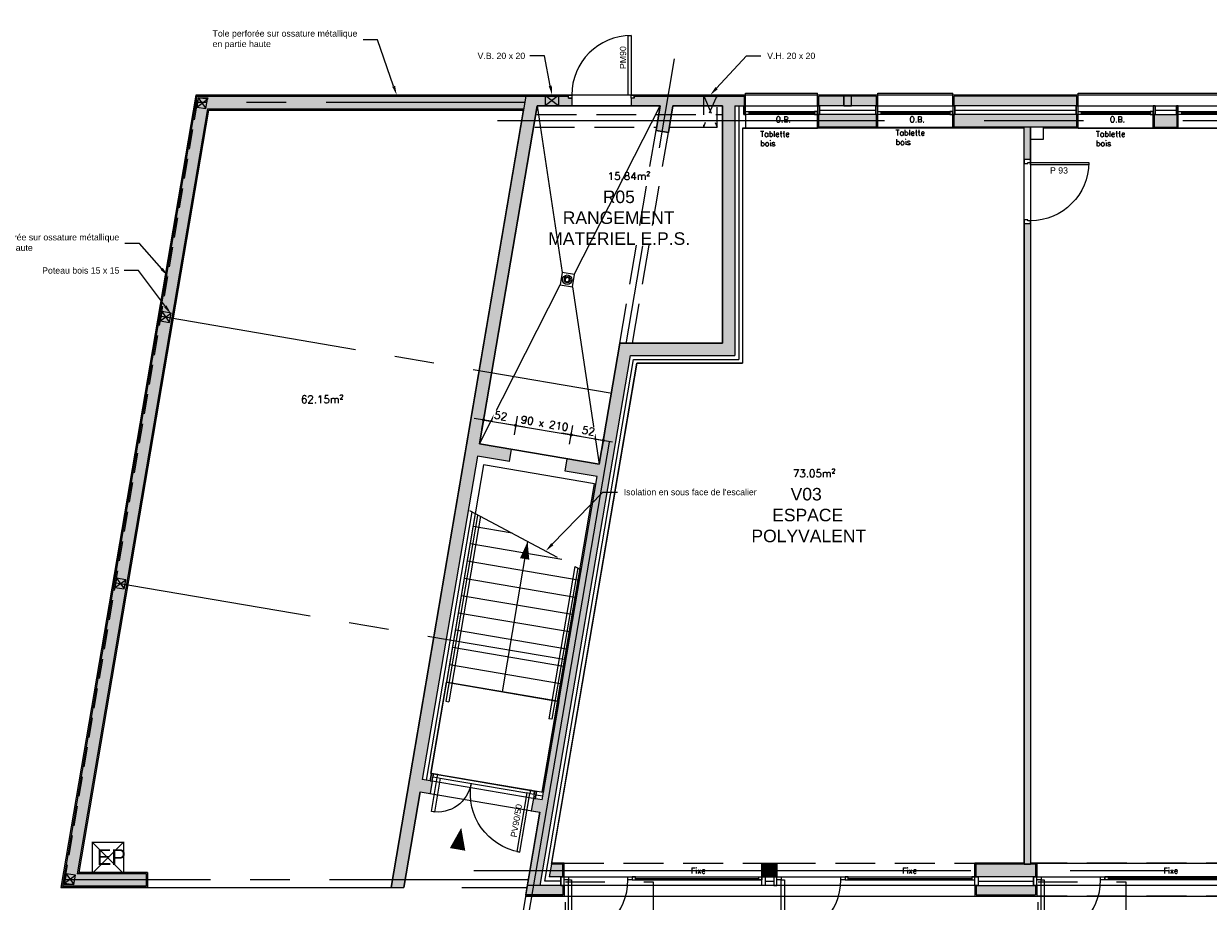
# Model space of a CAD drawing. Header units: metres. Extents: x -27451 to 793200, y -12566 to 75286.
# Tile 4 of 27: x 12569 to 31488, y 18137 to 32142. Entities that reach past the tile are written whole.
import ezdxf
from ezdxf import colors
from ezdxf.entities.mleader import LeaderData, LeaderLine
from ezdxf.math import Vec2, Vec3

# ---------------------------------------------------------------- set-up
doc = ezdxf.new("R2010")
doc.units = ezdxf.units.M
doc.header["$LTSCALE"] = 50
for name, pattern in [('AXES', [50.8, 31.75, -6.35, 6.35, -6.35]), ('CACHE', [9.525, 6.35, -3.175]), ('CONTINU', [0]), ('INTERROMPU', [19.05, 12.7, -6.35]), ('PLURIELLE', [0.5, 0.25, -0.25])]:
    doc.linetypes.add(name, pattern=pattern)
doc.layers.get('0').update_dxf_attribs({"lineweight": 0})
doc.layers.get('DefPoints').update_dxf_attribs({"lineweight": 0})
for name, color, linetype, lineweight in [('D-CLDIST', 3, 'Continuous', 0), ('D-CLDOUB', 2, 'Continuous', 0), ('D-ISOLAT', 104, 'Continuous', 0), ('E-SERRUR', 9, 'Continuous', 0), ('H-CLOISON', 20, 'Continuous', 0), ('H-PAROIS', 9, 'Continuous', 0), ('O-MENUISEXT', 1, 'Continuous', 0), ('O-MENUISINT', 6, 'Continuous', 0), ('P-PLAF. PLACO', 60, 'Continuous', 0), ('R-COT50', 7, 'Continuous', 0), ('R-TEXTE1', 7, 'Continuous', 0), ('R-TEXTE2', 1, 'Continuous', 0), ('S-AXESTR', 1, 'AXES', 0), ('S-CHARPENTE', 8, 'Continuous', 0), ('S-ELTVUS', 195, 'Continuous', 0), ('S-ESCBETON', 1, 'Continuous', 0), ('S-MACON', 4, 'Continuous', 0), ('S-POUTRE', 8, 'INTERROMPU', 0), ('S-SANIT.', 143, 'Continuous', 0), ('T-DIVERS', 52, 'Continuous', 0), ('T-TEXTE SURFACE', 31, 'Continuous', 0), ('V-ENDUIT', 3, 'Continuous', 0), ('V-ZINGUE', 15, 'Continuous', 0)]:
    doc.layers.add(name, color=color, linetype=linetype, lineweight=lineweight)
doc.layers.add('R-ACCESSIBILITE PMR', color=7, linetype='Continuous', lineweight=0, true_color=0x8f23b3)
doc.layers.add('R-RESEAU E.P', color=7, linetype='AXES', lineweight=0, true_color=0x007ac9)
doc.layers.add('SU-SURHAB', color=21, linetype='Continuous', lineweight=0, plot=False)
doc.layers.add('SU-SURHOB', color=225, linetype='Continuous', lineweight=0, plot=False)
doc.styles.add('AAP Fort', font='swiss.ttf')
doc.styles.add('Cotation', font='Romans.shx')
doc.linetypes.add('ISOLATION', pattern='A,0.00254,-2.54,[134,ltypeshp.shx,S=2.54,R=0,X=-2.54,Y=0],-5.08,[134,ltypeshp.shx,S=2.54,R=180,X=2.54,Y=0],-2.54', length=10.16254)
doc.dimstyles.new('COT50', dxfattribs={"dimscale": 0, "dimtxt": 120, "dimasz": 10, "dimexe": 1.25, "dimexo": 0.625, "dimgap": 50, "dimtad": 1, "dimdec": 1, "dimlfac": 0.1, "dimrnd": 0.5, "dimdsep": 46, "dimtxsty": 'Cotation', "dimblk1": 'POINTCOT', "dimblk2": 'POINTCOT', "dimsah": 1, "dimcen": 150, "dimse1": 1, "dimse2": 1, "dimadec": 0, "dimazin": 0, "dimtfac": 1, "dimtdec": 1, "dimtix": 1, "dimtmove": 2, "dimatfit": 3, "dimldrblk": 'POINTCOT', "dimfxl": 1, "dimtfill": 1, "dimtolj": 1, "dimarcsym": 0})

# ---------------------------------------------------------------- blocks, each defined once
blk = doc.blocks.new('Pext_90')
for points in [[(-7, 0), (-12, 0), (-12, 95), (-7, 95)], [(-102, -5), (-109, -5), (-109, 0), (-102, 0)], [(0, -5), (-7, -5), (-7, 0), (0, 0)]]:
    blk.add_lwpolyline(points, close=True)
blk.add_arc((-7, 0), 95, 90, 180)
blk = doc.blocks.new('Pext_90+50')
for points in [[(-7, 0), (-12, 0), (-12, 95), (-7, 95)], [(-157, 0), (-152, 0), (-152, 55), (-157, 55)], [(-157, -5), (-164, -5), (-164, 0), (-157, 0)], [(0, -5), (-7, -5), (-7, 0), (0, 0)]]:
    blk.add_lwpolyline(points, close=True)
for centre, radius, start, end in [((-7, 0), 95, 90, 180), ((-157, 0), 55, 0, 90)]:
    blk.add_arc(centre, radius, start, end)
blk = doc.blocks.new('REGARD EP')
at = {"linetype": 'CONTINU', "const_width": 2}
blk.add_lwpolyline([(0, 50), (50, 50), (50, 0), (0, 0), (0, 50)], dxfattribs=at)
at = {"layer": 'DefPoints'}
for p, q in [((0, 50), (50, 0)), ((0, 0), (50, 50))]:
    blk.add_line(p, q, dxfattribs=at)
at = {"insert": (-1.4, 26.5), "char_height": 25, "width": 57.03, "attachment_point": 4, "style": 'AAP Fort'}
blk.add_mtext('\\pi8.4791;EP', dxfattribs=at)
blk = doc.blocks.new('S_SIPH20')
for p, q in [((0, 20), (0, 0)), ((20, 20), (0, 20)), ((20, 0), (20, 20)), ((0, 0), (20, 0))]:
    blk.add_line(p, q)
for centre, radius in [((10, 10), 7.5), ((5.3, 10), 0.5), ((5.9, 12.4), 0.5), ((5.9, 7.6), 0.5), ((6.6, 10.9), 0.414), ((6.6, 9.1), 0.414), ((7.6, 14.1), 0.5), ((7.5, 12.5), 0.414), ((7.5, 7.5), 0.414), ((7.6, 5.9), 0.5), ((9.1, 13.4), 0.414), ((9.1, 6.6), 0.414), ((10, 14.7), 0.5), ((10, 5.3), 0.5), ((10.9, 13.4), 0.414), ((10.9, 6.6), 0.414), ((12.4, 14.1), 0.5), ((12.4, 5.9), 0.5), ((12.5, 12.5), 0.414), ((12.5, 7.5), 0.414), ((13.4, 10.9), 0.414), ((13.4, 9.1), 0.414), ((14.1, 12.4), 0.5), ((14.1, 7.6), 0.5), ((14.7, 10), 0.5)]:
    blk.add_circle(centre, radius)
blk = doc.blocks.new('POINTCOT')
for p, q in [((0, 15), (0, -15)), ((-15, 0), (15, 0))]:
    blk.add_line(p, q)
at = {"const_width": 2.5}
blk.add_lwpolyline([(-1.3, 0, 1), (1.3, 0, 1)], format="xyb", close=True, dxfattribs=at)
blk = doc.blocks.new('*D528')
at = {"layer": 'DefPoints', "color": 0, "transparency": 16777216}
for p in [(20426, 25731), (19848, 25439), (20361, 25351)]:
    blk.add_point(p, dxfattribs=at)
at = {"layer": 'R-COT50', "color": 0, "lineweight": -2, "transparency": 16777216}
blk.add_line((19923, 25817), (20416, 25733), dxfattribs=at)
at = {"layer": 'R-COT50', "color": 0, "lineweight": -2, "transparency": 16777216, "xscale": 10, "yscale": 10, "zscale": 10}
for p, rotation in [((19913, 25818), 170.3266445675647), ((20426, 25731), 350.3266445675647)]:
    blk.add_blockref('POINTCOT', p, dxfattribs=dict(at, rotation=rotation))
at = {"layer": 'R-COT50', "color": 0, "transparency": 16777216, "insert": (20188, 25883), "char_height": 120, "attachment_point": 5, "rotation": 350.3266, "style": 'Cotation', "bg_fill": 3, "box_fill_scale": 1.1, "bg_fill_color": 256, "bg_fill_true_color": 13158600, "bg_fill_transparency": 0}
blk.add_mtext('\\A1;52', dxfattribs=at)
blk = doc.blocks.new('*D529')
at = {"layer": 'DefPoints', "color": 0, "transparency": 16777216}
for p in [(21313, 25580), (20361, 25351), (21248, 25200)]:
    blk.add_point(p, dxfattribs=at)
at = {"layer": 'R-COT50', "color": 0, "lineweight": -2, "transparency": 16777216}
for p, q in [((20416, 25733), (20406, 25734)), ((20426, 25731), (21313, 25580)), ((21323, 25578), (21333, 25576))]:
    blk.add_line(p, q, dxfattribs=at)
at = {"layer": 'R-COT50', "color": 0, "lineweight": -2, "transparency": 16777216, "xscale": 10, "yscale": 10, "zscale": 10}
for p, rotation in [((20426, 25731), 350.3266445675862), ((21313, 25580), 170.3266445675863)]:
    blk.add_blockref('POINTCOT', p, dxfattribs=dict(at, rotation=rotation))
at = {"layer": 'R-COT50', "color": 0, "transparency": 16777216, "insert": (20888, 25764), "char_height": 120, "attachment_point": 5, "rotation": 350.3266, "style": 'Cotation', "bg_fill": 3, "box_fill_scale": 1.1, "bg_fill_color": 256, "bg_fill_true_color": 13158600, "bg_fill_transparency": 0}
blk.add_mtext('\\A1;90 x 210', dxfattribs=at)
blk = doc.blocks.new('*D530')
at = {"layer": 'DefPoints', "color": 0, "transparency": 16777216}
for p in [(21826, 25492), (21248, 25200), (21761, 25113)]:
    blk.add_point(p, dxfattribs=at)
at = {"layer": 'R-COT50', "color": 0, "lineweight": -2, "transparency": 16777216}
blk.add_line((21323, 25578), (21816, 25494), dxfattribs=at)
at = {"layer": 'R-COT50', "color": 0, "lineweight": -2, "transparency": 16777216, "xscale": 10, "yscale": 10, "zscale": 10}
for p, rotation in [((21313, 25580), 170.3266445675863), ((21826, 25492), 350.3266445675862)]:
    blk.add_blockref('POINTCOT', p, dxfattribs=dict(at, rotation=rotation))
at = {"layer": 'R-COT50', "color": 0, "transparency": 16777216, "insert": (21588, 25644), "char_height": 120, "attachment_point": 5, "rotation": 350.3266, "style": 'Cotation', "bg_fill": 3, "box_fill_scale": 1.1, "bg_fill_color": 256, "bg_fill_true_color": 13158600, "bg_fill_transparency": 0}
blk.add_mtext('\\A1;52', dxfattribs=at)
blk = doc.blocks.new('Pint_Cloison10_93')
for points in [[(-8.5, 0), (-4.5, 0), (-4.5, 93), (-8.5, 93)], [(-96, -10), (-102, -10), (-102, 0), (-97.5, 0), (-97.5, -4), (-96, -4)]]:
    blk.add_lwpolyline(points, close=True)
blk.add_lwpolyline([(0, -10), (-6, -10), (-6, -4), (-4.5, -4), (-4.5, 0), (0, 0), (0, -10)])
at = {"ltscale": 25}
blk.add_arc((-4.5, 0), 93, 90, 180, dxfattribs=at)

msp = doc.modelspace()

# ---------------------------------------------------------------- hatches: boundary and pattern name
at = {"layer": 'H-CLOISON'}
h = msp.add_hatch(color=256, dxfattribs=at)
h.dxf.hatch_style = 1
h.paths.add_polyline_path([(28648.21, 30492.84), (28548.21, 30492.84), (28548.21, 29972.84), (28648.21, 29972.84)])
h = msp.add_hatch(color=256, dxfattribs=at)
h.dxf.hatch_style = 1
h.paths.add_polyline_path([(28648.21, 28952.84), (28548.21, 28952.84), (28548.21, 18727.1), (28648.21, 18727.1)])
at = {"layer": 'H-PAROIS', "true_color": 0x002f5f}
h = msp.add_hatch(color=158, dxfattribs=at)
h.dxf.hatch_style = 1
h.paths.add_polyline_path([(20556.46, 30782.84), (20590.55, 30982.84), (15335.84, 30982.84), (13187.13, 18377.1), (14524.69, 18377.1), (14524.69, 18577.1), (13424.11, 18577.1), (15504.63, 30782.84)])
h = msp.add_hatch(color=158, dxfattribs=at)
h.dxf.hatch_style = 1
h.paths.add_polyline_path([(20996.99, 18727.1), (20962.9, 18527.1), (21168.21, 18527.1), (21168.21, 18727.1)], flags=17)
h.paths.add_polyline_path([(21248.22, 25200.08), (21214.61, 25002.92), (21727.22, 24915.55), (20847.43, 19754.09), (20709.42, 19777.61), (20675.81, 19580.46), (20813.82, 19556.93), (20614.42, 18387.1), (20817.3, 18387.1), (22258.95, 26844.75), (23928.21, 26844.75), (23928.21, 30832.84), (23728.21, 30832.84), (23728.21, 27044.75), (22090.15, 27044.75), (21760.83, 25112.7)])
h.paths.add_polyline_path([(20327.41, 25154.15), (20361.02, 25351.31), (19848.41, 25438.68), (20767.87, 30832.84), (21321.3, 30832.84), (21321.3, 30952.84), (21271.3, 30952.84), (21271.3, 30982.84), (20590.55, 30982.84), (18438.53, 18357.67), (18641.32, 18357.1), (18901.4, 19882.91), (19059.13, 19856.03), (19092.73, 20053.18), (18935.01, 20080.07), (19814.8, 25241.53)])
h = msp.add_hatch(color=158, dxfattribs=at)
h.dxf.hatch_style = 1
h.paths.add_polyline_path([(24078.21, 30982.84), (23758.21, 30982.84), (22321.3, 30982.84), (22321.3, 30952.84), (22271.3, 30952.84), (22271.3, 30832.84), (22735.85, 30832.84), (22668.64, 30438.52), (22865.79, 30404.92), (22938.73, 30832.84), (23728.21, 30832.84), (23928.21, 30832.84), (24078.21, 30832.84)])
h = msp.add_hatch(color=158, dxfattribs=at)
h.dxf.hatch_style = 1
h.paths.add_polyline_path([(26189.13, 30832.84), (26189.13, 30982.84), (25268.21, 30982.84), (25268.21, 30832.84)])
h = msp.add_hatch(color=158, dxfattribs=at)
h.dxf.hatch_style = 1
h.paths.add_polyline_path([(29389.13, 30832.84), (29389.13, 30982.84), (27429.13, 30982.84), (27429.13, 30832.84)])
h = msp.add_hatch(color=158, dxfattribs=at)
h.dxf.hatch_style = 1
h.paths.add_polyline_path([(26189.13, 30492.84), (26189.13, 30692.84), (25268.21, 30692.84), (25268.21, 30492.84)])
h = msp.add_hatch(color=158, dxfattribs=at)
h.dxf.hatch_style = 1
h.paths.add_polyline_path([(29389.13, 30492.84), (29389.13, 30692.84), (27429.13, 30692.84), (27429.13, 30492.84)])
h = msp.add_hatch(color=158, dxfattribs=at)
h.dxf.hatch_style = 1
h.paths.add_polyline_path([(30989.13, 30492.84), (30989.13, 30692.84), (30629.13, 30692.84), (30629.13, 30492.84)])
h = msp.add_hatch(color=158, dxfattribs=at)
h.dxf.hatch_style = 1
h.paths.add_polyline_path([(24579.03, 18727.1), (24379.03, 18727.1), (24379.03, 18527.1), (24579.03, 18527.1)])
h = msp.add_hatch(color=158, dxfattribs=at)
h.dxf.hatch_style = 1
h.paths.add_polyline_path([(28728.21, 18727.1), (27780.11, 18727.1), (27785.11, 18527.1), (28728.21, 18527.1)])
h = msp.add_hatch(color=158, dxfattribs=at)
h.dxf.hatch_style = 1
h.paths.add_polyline_path([(21178.21, 18387.1), (20614.42, 18387.1), (20588.85, 18237.1), (21178.21, 18237.1)], flags=17)
h = msp.add_hatch(color=158, dxfattribs=at)
h.dxf.hatch_style = 1
h.paths.add_polyline_path([(28728.21, 18387.1), (27780.11, 18387.1), (27780.11, 18237.1), (28728.21, 18237.1)])

# ---------------------------------------------------------------- linework, layer by layer
at = {"layer": 'D-CLDIST'}
for p, q in [((28548.21, 29972.84), (28548.21, 30492.84)), ((28648.21, 30492.84), (28548.21, 30492.84)), ((28648.21, 30492.84), (28648.21, 30292.84)), ((28648.21, 29972.84), (28648.21, 30492.84)), ((28850.36, 30492.84), (28850.36, 30292.84)), ((28850.36, 30292.84), (28648.21, 30292.84)), ((28548.21, 28952.84), (28548.21, 18727.1)), ((28548.21, 28952.84), (28648.21, 28952.84)), ((28648.21, 28952.84), (28648.21, 18727.1)), ((28548.21, 18727.1), (28648.21, 18727.1))]:
    msp.add_line(p, q, dxfattribs=at)
at = {"layer": 'D-CLDOUB'}
for p, q in [((24098.21, 30692.84), (24098.21, 30472.84)), ((25248.21, 30472.84), (25248.21, 30692.84)), ((26209.13, 30472.84), (26209.13, 30692.84)), ((27409.13, 30472.84), (27409.13, 30692.84)), ((29409.13, 30472.84), (29409.13, 30692.84)), ((30609.13, 30472.84), (30609.13, 30692.84)), ((31009.13, 30472.84), (31009.13, 30692.84)), ((24048.21, 30472.84), (24048.21, 26724.75)), ((24098.21, 30472.84), (24048.21, 30472.84)), ((26209.13, 30472.84), (25248.21, 30472.84)), ((28548.21, 30472.84), (27409.13, 30472.84)), ((29409.13, 30472.84), (28850.36, 30472.84)), ((30609.13, 30472.84), (31009.13, 30472.84)), ((20996.99, 18727.1), (22360.22, 26724.75)), ((22360.22, 26724.75), (24048.21, 26724.75)), ((19779.97, 24323.01), (19073.47, 20178.2)), ((20847.87, 19875.74), (21454.95, 23437.25)), ((19073.47, 20178.2), (19083.32, 20176.52)), ((20867.59, 19872.38), (20739.44, 19894.23)), ((21198.21, 18747.1), (21000.4, 18747.1)), ((21198.21, 18527.1), (21198.21, 18747.1)), ((28548.21, 18747.1), (27760.11, 18747.1)), ((27760.11, 18527.1), (27760.11, 18747.1)), ((28748.21, 18747.1), (28648.21, 18747.1)), ((28748.21, 18747.1), (28748.21, 18527.1))]:
    msp.add_line(p, q, dxfattribs=at)
msp.add_lwpolyline([(24359.03, 18527.1), (24359.03, 18747.1), (24599.03, 18747.1), (24599.03, 18527.1)], dxfattribs=at)
at = {"layer": 'D-ISOLAT', "color": 32, "linetype": 'ISOLATION'}
for p, q in [((23988.21, 30832.84), (23988.21, 26784.75)), ((25278.21, 30762.84), (26179.13, 30762.84)), ((27439.13, 30762.84), (29379.13, 30762.84)), ((30639.13, 30762.84), (30979.13, 30762.84)), ((20890.1, 18457.1), (22309.58, 26784.75)), ((22309.58, 26784.75), (23988.21, 26784.75)), ((19724.14, 24352.54), (18994.16, 20069.99)), ((20857.51, 19813.24), (20749.07, 19831.72)), ((21134.51, 18457.1), (20890.1, 18457.1)), ((24409.03, 18457.1), (24540.16, 18457.1)), ((27810.11, 18457.1), (28689.33, 18457.43))]:
    msp.add_line(p, q, dxfattribs=at)
at = {"layer": 'E-SERRUR'}
for p, q in [((19815.53, 24293.61), (19310.49, 21330.66)), ((19864.82, 24285.21), (19359.77, 21322.26)), ((21371.2, 23481.54), (20956.74, 21050.05)), ((21417.73, 23456.93), (21006.03, 21041.65)), ((19310.49, 21330.66), (19359.77, 21322.26)), ((21006.03, 21041.65), (20956.74, 21050.05))]:
    msp.add_line(p, q, dxfattribs=at)
for points in [[(22271.3, 31002.84), (22221.3, 31002.84), (22221.3, 31952.84), (22271.3, 31952.84)], [(21321.3, 30952.84), (21271.3, 30952.84), (21271.3, 31002.84), (21321.3, 31002.84)], [(22321.3, 30952.84), (22271.3, 30952.84), (22271.3, 31002.84), (22321.3, 31002.84)]]:
    msp.add_lwpolyline(points, close=True, dxfattribs=at)
msp.add_arc((22271.3, 31002.84), 950, 90, 180, dxfattribs=at)
at = {"layer": 'O-MENUISEXT'}
for p, q in [((24098.21, 30742.84), (25248.21, 30742.84)), ((24148.21, 30717.84), (25198.21, 30717.84)), ((26209.13, 30742.84), (27409.13, 30742.84)), ((26259.13, 30717.84), (27359.13, 30717.84)), ((29409.13, 30742.84), (30609.13, 30742.84)), ((29459.13, 30717.84), (30559.13, 30717.84)), ((30629.13, 30832.84), (30989.13, 30832.84)), ((31009.13, 30742.84), (32209.13, 30742.84)), ((31059.13, 30717.84), (32159.13, 30717.84)), ((22288.21, 18477.1), (24359.03, 18477.1)), ((22338.21, 18502.1), (24309.03, 18502.1)), ((25689.03, 18477.1), (27710.11, 18477.1)), ((25739.03, 18502.1), (27710.11, 18502.1)), ((31908.21, 18477.1), (29838.21, 18477.1)), ((31858.21, 18502.1), (29888.21, 18502.1))]:
    msp.add_line(p, q, dxfattribs=at)
at = {"layer": 'O-MENUISEXT', "ltscale": 250}
msp.add_line((34992.34, 18527.1), (29838.21, 18527.1), dxfattribs=at)
at = {"layer": 'O-MENUISEXT'}
for points in [[(24068.21, 30832.84), (24068.21, 30692.84), (24098.21, 30692.84), (24098.21, 30832.84)], [(24068.21, 30832.84), (25278.21, 30832.84), (25278.21, 30692.84), (24068.21, 30692.84)], [(24098.21, 30742.84), (24148.21, 30742.84), (24148.21, 30692.84), (24098.21, 30692.84)], [(25248.21, 30742.84), (25198.21, 30742.84), (25198.21, 30692.84), (25248.21, 30692.84)], [(25248.21, 30832.84), (25248.21, 30692.84), (25278.21, 30692.84), (25278.21, 30832.84)], [(26179.13, 30832.84), (26179.13, 30692.84), (26209.13, 30692.84), (26209.13, 30832.84)], [(26179.13, 30832.84), (27439.13, 30832.84), (27439.13, 30692.84), (26179.13, 30692.84)], [(26209.13, 30742.84), (26259.13, 30742.84), (26259.13, 30692.84), (26209.13, 30692.84)], [(27409.13, 30742.84), (27359.13, 30742.84), (27359.13, 30692.84), (27409.13, 30692.84)], [(27409.13, 30832.84), (27409.13, 30692.84), (27439.13, 30692.84), (27439.13, 30832.84)], [(29379.13, 30832.84), (29379.13, 30692.84), (29409.13, 30692.84), (29409.13, 30832.84)], [(29379.13, 30832.84), (30639.13, 30832.84), (30639.13, 30692.84), (29379.13, 30692.84)], [(29409.13, 30742.84), (29459.13, 30742.84), (29459.13, 30692.84), (29409.13, 30692.84)], [(30609.13, 30742.84), (30559.13, 30742.84), (30559.13, 30692.84), (30609.13, 30692.84)], [(30609.13, 30832.84), (30609.13, 30692.84), (30639.13, 30692.84), (30639.13, 30832.84)], [(30979.13, 30832.84), (30979.13, 30692.84), (31009.13, 30692.84), (31009.13, 30832.84)], [(30979.13, 30832.84), (32239.13, 30832.84), (32239.13, 30692.84), (30979.13, 30692.84)], [(31009.13, 30742.84), (31059.13, 30742.84), (31059.13, 30692.84), (31009.13, 30692.84)], [(19083.32, 20176.52), (19063.16, 20058.23), (19092.73, 20053.18), (19112.9, 20171.48)], [(19083.32, 20176.52), (20759.15, 19890.87), (20738.99, 19772.57), (19063.16, 20058.23)], [(20729.58, 19895.91), (20709.42, 19777.61), (20738.99, 19772.57), (20759.15, 19890.87)], [(21148.21, 18527.1), (21148.21, 18387.1), (21198.21, 18387.1), (21198.21, 18527.1)], [(21148.21, 18527.1), (27810.11, 18527.1), (27810.11, 18387.1), (21148.21, 18387.1)], [(22288.21, 18477.1), (22338.21, 18477.1), (22338.21, 18527.1), (22288.21, 18527.1)], [(24359.03, 18477.1), (24309.03, 18477.1), (24309.03, 18527.1), (24359.03, 18527.1)], [(24409.03, 18387.1), (24359.03, 18387.1), (24359.03, 18527.1), (24409.03, 18527.1)], [(24549.03, 18387.1), (24599.03, 18387.1), (24599.03, 18527.1), (24549.03, 18527.1)], [(25689.03, 18477.1), (25739.03, 18477.1), (25739.03, 18527.1), (25689.03, 18527.1)], [(27710.11, 18477.1), (27760.11, 18477.1), (27760.11, 18527.1), (27710.11, 18527.1)], [(27760.11, 18387.1), (27760.11, 18527.1), (27810.11, 18527.1), (27810.11, 18387.1)], [(28748.21, 18387.1), (28748.21, 18527.1), (28698.21, 18527.1), (28698.21, 18387.1)], [(29838.21, 18527.1), (29888.21, 18527.1), (29888.21, 18477.1), (29838.21, 18477.1)]]:
    msp.add_lwpolyline(points, close=True, dxfattribs=at)
msp.add_lwpolyline([(31958.21, 18387.1), (28698.21, 18387.1), (28698.21, 18527.1), (34998.21, 18527.1), (34998.21, 18387.1)], dxfattribs=at)
at = {"layer": 'P-PLAF. PLACO', "color": 253}
msp.add_lwpolyline([(20767.87, 30832.84), (22735.85, 30832.84), (22668.64, 30438.52), (22865.79, 30404.92), (22938.73, 30832.84), (23728.21, 30832.84), (23728.21, 30492.84), (23728.21, 30492.84), (23728.21, 27044.75), (22090.15, 27044.75), (21760.83, 25112.7), (19848.41, 25438.68)], close=True, dxfattribs=at)
at = {"layer": 'R-ACCESSIBILITE PMR', "linetype": 'PLURIELLE', "ltscale": 50}
for points in [[(21222.57, 18449.28), (22622.57, 18449.28), (22622.57, 16249.28), (21222.57, 16249.28), (21222.57, 18449.28)], [(28772.57, 18449.28), (30172.57, 18449.28), (30172.57, 16249.28), (28772.57, 16249.28), (28772.57, 18449.28)]]:
    msp.add_lwpolyline(points, dxfattribs=at)
at = {"layer": 'R-TEXTE2'}
msp.add_lwpolyline([(19557.25, 19309.77, 0, 250, 0), (19498.43, 18964.75, 0, 0, 0)], format="xyseb", dxfattribs=at)
at = {"layer": 'S-AXESTR', "ltscale": 5}
for p, q in [((20588.74, 17641.32), (22964.41, 31578.62)), ((51719.13, 30592.84), (20136.23, 30592.84)), ((19756.77, 18627.1), (57319.13, 18627.1))]:
    msp.add_line(p, q, dxfattribs=at)
at = {"layer": 'S-CHARPENTE', "linetype": 'CACHE'}
for p, q in [((13216.94, 18403.17), (15356.86, 30960.19)), ((13369.1, 18403.17), (13369.1, 18403.17))]:
    msp.add_line(p, q, dxfattribs=at)
at = {"layer": 'S-CHARPENTE', "linetype": 'AXES', "ltscale": 2}
for p, q in [((20573.5, 30882.84), (15318.79, 30882.84)), ((14738.29, 27477.24), (21933.68, 26250.75)), ((14013.28, 23223.83), (21229.2, 21993.84)), ((20629.76, 18477.1), (13204.18, 18477.1))]:
    msp.add_line(p, q, dxfattribs=at)
at = {"layer": 'S-CHARPENTE'}
for p, q in [((15331.65, 30812.32), (15504.72, 30934.98)), ((15356.86, 30960.19), (15479.52, 30787.12)), ((15356.86, 30960.19), (15509.02, 30960.19)), ((15509.02, 30960.19), (15504.72, 30934.98)), ((14749.87, 27399.18), (14922.94, 27521.85)), ((14775.07, 27547.05), (14897.73, 27373.98)), ((14050.06, 23293.64), (14172.72, 23120.57)), ((14024.85, 23145.77), (14197.93, 23268.44)), ((13221.23, 18428.38), (13394.3, 18551.04)), ((13246.44, 18576.24), (13369.1, 18403.17)), ((13216.94, 18403.17), (13221.23, 18428.38)), ((13369.1, 18403.17), (13216.94, 18403.17))]:
    msp.add_line(p, q, dxfattribs=at)
for points in [[(15331.65, 30812.32), (15479.52, 30787.12), (15504.72, 30934.98), (15356.86, 30960.19)], [(14749.87, 27399.18), (14897.73, 27373.98), (14922.94, 27521.85), (14775.07, 27547.05)], [(14024.85, 23145.77), (14172.72, 23120.57), (14197.93, 23268.44), (14050.06, 23293.64)], [(13221.23, 18428.38), (13369.1, 18403.17), (13394.3, 18551.04), (13246.44, 18576.24)]]:
    msp.add_lwpolyline(points, close=True, dxfattribs=at)
at = {"layer": 'S-ELTVUS'}
for p, q in [((24098.21, 31032.84), (25248.21, 31032.84)), ((24098.21, 31002.84), (24098.21, 31032.84)), ((25248.21, 31002.84), (25248.21, 31032.84)), ((26209.13, 31032.84), (27409.13, 31032.84)), ((26209.13, 31002.84), (26209.13, 31032.84)), ((27409.13, 31002.84), (27409.13, 31032.84)), ((29409.13, 31002.84), (29409.13, 31032.84)), ((29409.13, 31032.84), (33809.13, 31032.84)), ((24048.21, 30472.84), (25248.21, 30472.84)), ((26209.13, 30492.84), (27409.13, 30492.84)), ((29409.13, 30472.84), (30609.13, 30472.84)), ((31009.13, 30472.84), (32209.13, 30472.84)), ((19222.79, 20102.03), (20602.88, 19866.78))]:
    msp.add_line(p, q, dxfattribs=at)
at = {"layer": 'S-ELTVUS', "linetype": 'PLURIELLE', "ltscale": 100}
msp.add_line((14564.69, 18357.1), (20609.3, 18357.1), dxfattribs=at)
at = {"layer": 'S-ESCBETON', "linetype": 'AXES'}
msp.add_line((19686.91, 24372.22), (21473.56, 23427.41), dxfattribs=at)
at = {"layer": 'S-ESCBETON'}
for p, q in [((20370.71, 24010.62), (19744.9, 24117.29)), ((21163.3, 23591.48), (19697.85, 23841.27)), ((20616.77, 23876.1), (20208.67, 21481.89)), ((21425.21, 23262.79), (19650.8, 23565.25)), ((21378.16, 22986.78), (19603.76, 23289.23)), ((21331.11, 22710.76), (19556.71, 23013.21)), ((21284.07, 22434.74), (19509.66, 22737.19)), ((21237.02, 22158.72), (19462.61, 22461.17)), ((21189.97, 21882.7), (19415.56, 22185.16)), ((21142.92, 21606.68), (19368.51, 21909.14)), ((21095.87, 21330.66), (19341.18, 21629.76))]:
    msp.add_line(p, q, dxfattribs=at)
msp.add_lwpolyline([(20616.77, 23876.1, 0, 150, 0), (20569.72, 23600.08, 0, 0, 0)], format="xyseb", dxfattribs=at)
at = {"layer": 'S-MACON'}
for p, q in [((15335.84, 30982.84), (13187.13, 18377.1)), ((15335.84, 30982.84), (21271.3, 30982.84)), ((20590.55, 30982.84), (18438.44, 18357.1)), ((21271.3, 30952.84), (21271.3, 30982.84)), ((22321.3, 30982.84), (24078.21, 30982.84)), ((22321.3, 30952.84), (22321.3, 30982.84)), ((24078.21, 30832.84), (24078.21, 30982.84)), ((25268.21, 30832.84), (25268.21, 30982.84)), ((26189.13, 30982.84), (25268.21, 30982.84)), ((26189.13, 30832.84), (26189.13, 30982.84)), ((27429.13, 30832.84), (27429.13, 30982.84)), ((29389.13, 30982.84), (27429.13, 30982.84)), ((29389.13, 30832.84), (29389.13, 30982.84)), ((15504.63, 30782.84), (13424.11, 18577.1)), ((15504.63, 30782.84), (20556.46, 30782.84)), ((20767.87, 30832.84), (19848.41, 25438.68)), ((20767.87, 30832.84), (21321.3, 30832.84)), ((22271.3, 30832.84), (22735.85, 30832.84)), ((22735.85, 30832.84), (22668.64, 30438.52)), ((22938.73, 30832.84), (22865.79, 30404.92)), ((22938.73, 30832.84), (23728.21, 30832.84)), ((23728.21, 30832.84), (23728.21, 27044.75)), ((23728.21, 30692.84), (23728.21, 30492.84)), ((23928.21, 30832.84), (24078.21, 30832.84)), ((23928.21, 30832.84), (23928.21, 26844.75)), ((26189.13, 30832.84), (25268.21, 30832.84)), ((25268.21, 30492.84), (25268.21, 30692.84)), ((26189.13, 30692.84), (25268.21, 30692.84)), ((26189.13, 30492.84), (26189.13, 30692.84)), ((29389.13, 30832.84), (27429.13, 30832.84)), ((27429.13, 30492.84), (27429.13, 30692.84)), ((29389.13, 30692.84), (27429.13, 30692.84)), ((29389.13, 30492.84), (29389.13, 30692.84)), ((30629.13, 30492.84), (30629.13, 30692.84)), ((30629.13, 30692.84), (30989.13, 30692.84)), ((30989.13, 30492.84), (30989.13, 30692.84)), ((26189.13, 30492.84), (25268.21, 30492.84)), ((29389.13, 30492.84), (27429.13, 30492.84)), ((30629.13, 30492.84), (30989.13, 30492.84)), ((22668.64, 30438.52), (22865.79, 30404.92)), ((21760.83, 25112.7), (22090.15, 27044.75)), ((22090.15, 27044.75), (23728.21, 27044.75)), ((20817.3, 18387.1), (22258.95, 26844.75)), ((22258.95, 26844.75), (23928.21, 26844.75)), ((21760.83, 25112.7), (19848.41, 25438.68)), ((19814.8, 25241.53), (18935.01, 20080.07)), ((20327.41, 25154.15), (19814.8, 25241.53)), ((20327.41, 25154.15), (20361.02, 25351.31)), ((21214.61, 25002.92), (21248.22, 25200.08)), ((21727.22, 24915.55), (21214.61, 25002.92)), ((20847.43, 19754.09), (21727.22, 24915.55)), ((19092.73, 20053.18), (18935.01, 20080.07)), ((18901.4, 19882.91), (18641.32, 18357.1)), ((19092.73, 20053.18), (19059.13, 19856.03)), ((20709.42, 19777.61), (20675.81, 19580.46)), ((20847.43, 19754.09), (20709.42, 19777.61)), ((20588.85, 18237.1), (20813.82, 19556.93)), ((14524.69, 18577.1), (13424.11, 18577.1)), ((14524.69, 18577.1), (14524.69, 18377.1)), ((20996.99, 18727.1), (20962.9, 18527.1)), ((21178.21, 18727.1), (20996.99, 18727.1)), ((21178.21, 18527.1), (21178.21, 18727.1)), ((28728.21, 18727.1), (27780.11, 18727.1)), ((27780.11, 18527.1), (27780.11, 18727.1)), ((28728.21, 18727.1), (28728.21, 18527.1)), ((14524.69, 18377.1), (13187.13, 18377.1)), ((18438.44, 18357.1), (18641.32, 18357.1)), ((21178.21, 18387.1), (20614.42, 18387.1)), ((20817.3, 18387.1), (20817.3, 18387.1)), ((21178.21, 18527.1), (20962.9, 18527.1)), ((21178.21, 18387.1), (21178.21, 18237.1)), ((28728.21, 18527.1), (27780.11, 18527.1)), ((27780.11, 18387.1), (28728.21, 18387.1)), ((27780.11, 18387.1), (27780.11, 18237.1)), ((28728.21, 18387.1), (28728.21, 18237.1)), ((21178.21, 18237.1), (20588.85, 18237.1)), ((27780.11, 18237.1), (28728.21, 18237.1))]:
    msp.add_line(p, q, dxfattribs=at)
for points in [[(21271.3, 30952.84), (21321.3, 30952.84), (21321.3, 30832.84)], [(22321.3, 30952.84), (22271.3, 30952.84), (22271.3, 30832.84)], [(18901.4, 19882.91), (19059.13, 19856.03)], [(20675.81, 19580.46), (20813.82, 19556.93)]]:
    msp.add_lwpolyline(points, dxfattribs=at)
msp.add_lwpolyline([(24379.03, 18727.1), (24579.03, 18727.1), (24579.03, 18527.1), (24379.03, 18527.1)], close=True, dxfattribs=at)
at = {"layer": 'S-POUTRE'}
for p, q in [((20764.29, 30692.84), (23728.21, 30692.84)), ((20730.2, 30492.84), (22677.89, 30492.84)), ((22880.78, 30492.84), (23728.21, 30492.84)), ((22090.15, 27044.75), (22668.64, 30438.52)), ((22293.04, 27044.75), (22865.79, 30404.92)), ((21198.21, 18747.1), (24379.03, 18747.1)), ((24579.03, 18747.1), (27760.11, 18747.1)), ((34948.21, 18747.1), (28748.21, 18747.1)), ((20588.85, 18237.1), (20508.21, 17764.01)), ((21198.21, 18217.1), (27760.11, 18217.1)), ((34948.21, 18217.1), (28748.21, 18217.1))]:
    msp.add_line(p, q, dxfattribs=at)
at = {"layer": 'S-SANIT.'}
for p, q in [((20767.87, 30832.84), (21168.01, 28172.04)), ((21367.07, 28149.62), (22735.85, 30832.84)), ((19848.41, 25438.68), (21134.4, 27974.88)), ((21331.56, 27941.27), (21760.83, 25112.7))]:
    msp.add_line(p, q, dxfattribs=at)
at = {"layer": 'SU-SURHAB'}
for points in [[(13447.81, 18597.1), (14544.69, 18597.1), (14544.69, 18357.1), (18438.44, 18357.1), (20553.05, 30762.84), (15521.51, 30762.84)], [(20490.75, 29207.07), (19848.41, 25438.68), (21760.83, 25112.7), (22090.15, 27044.75), (23728.21, 27044.75), (23728.21, 30832.84), (22938.73, 30832.84), (22865.79, 30404.92), (22668.64, 30438.52), (22735.85, 30832.84), (20767.87, 30832.84)], [(21000.4, 18747.1), (21188.21, 18747.1), (21188.21, 18527.1), (24272.63, 18527.1), (24359.03, 18527.1), (24359.03, 18747.1), (24599.03, 18747.1), (24599.03, 18527.1), (27760.11, 18527.1), (27760.11, 18747.1), (28548.21, 18747.1), (28548.21, 30472.84), (24048.21, 30472.84), (24048.21, 26724.75), (22360.22, 26724.75)], [(28648.21, 18747.1), (34948.21, 18747.1), (34999.44, 18747.1), (35194.01, 19888.57), (39048.21, 19888.57), (39048.21, 30472.84), (29049.29, 30472.84), (28850.36, 30472.84), (28850.36, 30292.84), (28648.21, 30292.84)], [(19321.46, 21633.12), (21115.59, 21327.3), (20867.59, 19872.38), (19073.47, 20178.2)]]:
    msp.add_lwpolyline(points, close=True, dxfattribs=at)
at = {"layer": 'SU-SURHOB'}
for points in [[(15318.96, 31002.84), (13163.44, 18357.1), (18438.44, 18357.1), (18641.32, 18357.1), (18901.4, 19882.91), (20813.82, 19556.93), (20585.44, 18217.1), (35446.74, 18217.1)], [(34863.74, 31002.84), (15318.96, 31002.84)]]:
    msp.add_lwpolyline(points, dxfattribs=at)
msp.add_lwpolyline([(19912.93, 25103.07), (19321.46, 21633.12), (21095.87, 21330.66), (21687.34, 24800.61)], close=True, dxfattribs=at)
at = {"layer": 'T-DIVERS', "linetype": 'CACHE'}
for p, q in [((20897.98, 31002.84), (21117.98, 30832.84)), ((21117.98, 31002.84), (20897.98, 30832.84)), ((23423.77, 31002.84), (23643.77, 30492.84)), ((23643.77, 31002.84), (23423.77, 30492.84))]:
    msp.add_line(p, q, dxfattribs=at)
for points in [[(20897.98, 30832.84), (21117.98, 30832.84), (21117.98, 31002.84), (20897.98, 31002.84)], [(23423.77, 30492.84), (23643.77, 30492.84), (23643.77, 31002.84), (23423.77, 31002.84)]]:
    msp.add_lwpolyline(points, close=True, dxfattribs=at)
at = {"layer": 'V-ENDUIT'}
for p, q in [((15318.96, 31002.84), (13163.44, 18357.1)), ((15318.96, 31002.84), (21271.3, 31002.84)), ((22321.3, 31002.84), (24098.21, 31002.84)), ((24098.21, 30832.84), (24098.21, 31002.84)), ((25248.21, 30832.84), (25248.21, 31002.84)), ((26209.13, 31002.84), (25248.21, 31002.84)), ((26209.13, 30832.84), (26209.13, 31002.84)), ((27409.13, 30832.84), (27409.13, 31002.84)), ((29409.13, 31002.84), (27409.13, 31002.84)), ((29409.13, 30832.84), (29409.13, 31002.84)), ((15521.51, 30762.84), (13447.81, 18597.1)), ((15521.51, 30762.84), (20553.05, 30762.84)), ((14544.69, 18597.1), (13447.81, 18597.1)), ((14544.69, 18597.1), (14544.69, 18357.1)), ((14544.69, 18357.1), (13163.44, 18357.1)), ((21198.21, 18387.1), (21198.21, 18217.1)), ((27760.11, 18387.1), (27760.11, 18217.1)), ((28748.21, 18387.1), (28748.21, 18217.1)), ((21198.21, 18217.1), (20585.44, 18217.1)), ((27760.11, 18217.1), (28748.21, 18217.1))]:
    msp.add_line(p, q, dxfattribs=at)
at = {"layer": 'V-ZINGUE'}
for p, q in [((25666.17, 30832.84), (25666.17, 30982.84)), ((25791.17, 30832.84), (25791.17, 30982.84))]:
    msp.add_line(p, q, dxfattribs=at)
msp.add_lwpolyline([(25666.17, 30832.84), (25791.17, 30832.84), (25791.17, 30982.84), (25666.17, 30982.84)], close=True, dxfattribs=at)

# ---------------------------------------------------------------- block references
at = {"layer": 'O-MENUISEXT', "yscale": 10, "zscale": 10}
for name, p, xscale, rotation in [('Pext_90+50', (20721.18, 19846.62), -10, 170.3266445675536), ('Pext_90', (21198.21, 18477.1), 10, 179.999999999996), ('Pext_90', (24599.03, 18477.1), 10, 179.9999999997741), ('Pext_90', (28748.21, 18477.1), 10, 179.9999999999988)]:
    msp.add_blockref(name, p, dxfattribs=dict(at, xscale=xscale, rotation=rotation))
at = {"layer": 'O-MENUISINT', "xscale": -10, "yscale": 10, "zscale": 10, "rotation": 270.0000146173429}
msp.add_blockref('Pint_Cloison10_93', (28648.21, 29972.84), dxfattribs=at)
at = {"layer": 'R-RESEAU E.P', "linetype": 'CONTINU', "xscale": 10, "yscale": 10, "zscale": 10}
msp.add_blockref('REGARD EP', (13665.06, 18577.79), dxfattribs=at)
at = {"layer": 'S-SANIT.', "xscale": 10, "yscale": 10, "zscale": 10, "rotation": 350.3266445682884}
msp.add_blockref('S_SIPH20', (21134.4, 27974.88), dxfattribs=at)

# ---------------------------------------------------------------- texts
at = {"layer": 'E-SERRUR', "insert": (22141.22, 31600.28), "char_height": 100, "width": 900, "attachment_point": 5, "rotation": 90, "style": 'AAP Fort'}
msp.add_mtext('PM90 ', dxfattribs=at)
at = {"layer": 'O-MENUISEXT', "insert": (20437.86, 19423.14), "char_height": 100, "width": 900, "attachment_point": 5, "rotation": 80.326645, "style": 'AAP Fort'}
msp.add_mtext('PV90/50', dxfattribs=at)
at = {"layer": 'O-MENUISINT', "insert": (29103.23, 29799.84), "char_height": 100, "width": 1609.7149, "attachment_point": 5, "style": 'AAP Fort'}
msp.add_mtext('\\A1;P 93 ', dxfattribs=at)
at = {"layer": 'R-COT50', "insert": (28911.32, -479.79), "char_height": 120, "width": 1968.5722, "attachment_point": 4, "rotation": 90, "style": 'AAP Fort'}
msp.add_mtext('\\pi628.79;{\\fArial|b0|i0|c0|p34;ALL.  155}', dxfattribs=at)
at = {"layer": 'R-TEXTE1', "char_height": 90, "attachment_point": 1, "style": 'Cotation'}
for s, insert in [('{\\W1;O.B.}', (24579.12, 30658.25)), ('{\\W1;O.B.}', (26715.04, 30658.25)), ('{\\W1;O.B.}', (29915.04, 30658.25)), ('{\\W1;Tablette bois}', (24332.33, 30426.62)), ('{\\W1;Tablette bois}', (26493.25, 30446.62)), ('{\\W1;Tablette bois}', (29693.25, 30426.62)), ('{\\W1;Fixe}', (23225.86, 18670.87)), ('{\\W1;Fixe}', (26600.13, 18670.87)), ('{\\W1;Fixe}', (30771.78, 18670.87))]:
    msp.add_mtext_dynamic_manual_height_columns(s, width=79.3871, gutter_width=12.5, heights=[0], dxfattribs=dict(at, insert=insert))
at = {"layer": 'R-TEXTE2', "char_height": 200, "attachment_point": 4, "style": 'AAP Fort'}
for s, insert, width in [('\\pi2526.6;{\\fArial|b0|i0|c0|p34;\\P\\pi2286.9;R05\\P\\pi1647.8;RANGEMENT \\P\\pi1415.7;MATERIEL E.P.S.}', (19530.48, 29211.12), 5053.142), ('\\pi609.88;{\\fArial|b0|i0|c0|p34;P05\\P\\pi293.85;ESPACE \\P\\pi-195.58;PROFESSEURS}', (41112.18, 28474.69), 1684.1454), ('\\pi610.37;V03\\P\\pi315.66;ESPACE \\P\\pi-15.565;POLYVALENT', (24207.02, 24299.15), 1684.1454), ('\\pi2521.7;V02\\P\\pi1135.6;SALLE DE PERMANENCE', (31331.09, 24299.15), 5506.8283), ('\\pi598.35;{\\fArial|b0|i0|c0|p34;C05\\P\\pi-86.44;CIRCULATION}', (45829.93, 23728.29), 1684.1454), ('\\pi599.85;{\\fArial|b0|i0|c0|p34;A03\\P\\pi-168.09;COMPTABILITE}', (57281.55, 19258.74), 1684.1454)]:
    msp.add_mtext(s, dxfattribs=dict(at, insert=insert, width=width))
at = {"layer": 'T-TEXTE SURFACE', "char_height": 120, "attachment_point": 1, "style": 'Cotation'}
for s, insert in [('15.84m²', (21896.54, 29768.7)), ('62.15m²', (16995.62, 26206.64)), ('73.05m²', (24854.24, 25025.32))]:
    msp.add_mtext(s, dxfattribs=dict(at, insert=insert))

# ---------------------------------------------------------------- leaders
at = {"layer": 'R-TEXTE1'}
ml = msp.add_multileader_mtext('Standard', dxfattribs=at)
ml.set_content('Tole perforée sur ossature métallique\\Pen partie haute', color=256, style='AAP Fort')
ml.set_leader_properties()
ml.build(insert=Vec2(0, 0))
ml.multileader.update_dxf_attribs({"text_left_attachment_type": 2, "text_right_attachment_type": 2, "dogleg_length": 10, "arrow_head_size": 150})
ctx = ml.context
ctx.base_point, ctx.char_height, ctx.arrow_head_size, ctx.landing_gap_size, ctx.plane_origin = Vec3(15485.12, 31884.64), 100, 150, 100, Vec3(16713.99, 32616.74)
ctx.left_attachment, ctx.right_attachment = 2, 2
notes = []
notes.append((ctx, [(1, (1, 1, 0), (18221.91, 31884.64), (-1, 0), 232.04, [(0, [(18526.44, 31002.84)], 0, [])])]))
ctx.mtext.insert, ctx.mtext.rotation, ctx.mtext.flow_direction = Vec3(15585.12, 32035.62), 6.28318531, 5
ml = msp.add_multileader_mtext('Standard', dxfattribs=at)
ml.set_content('V.B. 20 x 20', color=256, style='AAP Fort')
ml.set_leader_properties()
ml.build(insert=Vec2(0, 0))
ml.multileader.update_dxf_attribs({"text_left_attachment_type": 2, "text_right_attachment_type": 2, "dogleg_length": 10, "arrow_head_size": 150})
ctx = ml.context
ctx.base_point, ctx.char_height, ctx.arrow_head_size, ctx.landing_gap_size, ctx.plane_origin = Vec3(19717.61, 31627.15), 100, 150, 100, Vec3(19376.29, 32359.25)
ctx.left_attachment, ctx.right_attachment = 2, 2
notes.append((ctx, [(1, (1, 1, 0), (20884.21, 31627.15), (-1, 0), 232.04, [(0, [(21007.98, 31002.84)], 0, [])])]))
ctx.mtext.insert, ctx.mtext.rotation, ctx.mtext.flow_direction = Vec3(19817.61, 31678.54), 6.28318531, 5
ml = msp.add_multileader_mtext('Standard', dxfattribs=at)
ml.set_content('V.H. 20 x 20', color=256, style='AAP Fort')
ml.set_leader_properties()
ml.build(insert=Vec2(0, 0))
ml.multileader.update_dxf_attribs({"text_left_attachment_type": 2, "text_right_attachment_type": 2, "dogleg_length": 10, "arrow_head_size": 150})
ctx = ml.context
ctx.base_point, ctx.char_height, ctx.arrow_head_size, ctx.landing_gap_size, ctx.plane_origin = Vec3(24342.97, 31627.15), 100, 150, 100, Vec3(23717, 32359.25)
ctx.left_attachment, ctx.right_attachment = 2, 2
notes.append((ctx, [(0, (1, 1, 0), (24110.93, 31627.15), (1, 0), 232.04, [(0, [(23533.77, 31002.84)], 0, [])])]))
ctx.mtext.insert, ctx.mtext.rotation, ctx.mtext.flow_direction = Vec3(24442.97, 31678.54), 6.28318531, 5
ml = msp.add_multileader_mtext('Standard', dxfattribs=at)
ml.set_content('Tole perforée sur ossature métallique\\Pen partie haute', color=256, style='AAP Fort')
ml.set_leader_properties()
ml.build(insert=Vec2(0, 0))
ml.multileader.update_dxf_attribs({"text_left_attachment_type": 2, "text_right_attachment_type": 2, "dogleg_length": 10, "arrow_head_size": 150})
ctx = ml.context
ctx.base_point, ctx.char_height, ctx.arrow_head_size, ctx.landing_gap_size, ctx.plane_origin = Vec3(11681.19, 28632.56), 100, 150, 100, Vec3(12910.06, 29364.66)
ctx.left_attachment, ctx.right_attachment = 2, 2
notes.append((ctx, [(1, (1, 1, 0), (14417.98, 28632.56), (-1, 0), 232.04, [(0, [(14872.16, 28116.65)], 0, [])])]))
ctx.mtext.insert, ctx.mtext.rotation, ctx.mtext.flow_direction = Vec3(11781.19, 28783.54), 6.28318531, 5
ml = msp.add_multileader_mtext('Standard', dxfattribs=at)
ml.set_content('Poteau bois 15 x 15', color=256, style='AAP Fort')
ml.set_leader_properties()
ml.build(insert=Vec2(0, 0))
ml.multileader.update_dxf_attribs({"text_left_attachment_type": 2, "text_right_attachment_type": 2, "dogleg_length": 10, "arrow_head_size": 150})
ctx = ml.context
ctx.base_point, ctx.char_height, ctx.arrow_head_size, ctx.landing_gap_size, ctx.plane_origin = Vec3(12763.59, 28201.94), 100, 150, 100, Vec3(12897.01, 28934.04)
ctx.left_attachment, ctx.right_attachment = 2, 2
notes.append((ctx, [(1, (1, 1, 0), (14404.93, 28201.94), (-1, 0), 232.04, [(0, [(14921.05, 27510.75)], 0, [])])]))
ctx.mtext.insert, ctx.mtext.rotation, ctx.mtext.flow_direction = Vec3(12863.59, 28253.33), 6.28318531, 5
ml = msp.add_multileader_mtext('Standard', dxfattribs=at)
ml.set_content("Isolation en sous face de l'escalier", color=256, style='AAP Fort')
ml.set_leader_properties()
ml.build(insert=Vec2(0, 0))
ml.multileader.update_dxf_attribs({"text_left_attachment_type": 2, "text_right_attachment_type": 2, "dogleg_length": 10, "arrow_head_size": 150})
ctx = ml.context
ctx.base_point, ctx.char_height, ctx.arrow_head_size, ctx.landing_gap_size, ctx.plane_origin = Vec3(22051.73, 24664.32), 100, 150, 100, Vec3(21425.77, 25396.42)
ctx.left_attachment, ctx.right_attachment = 2, 2
notes.append((ctx, [(0, (1, 1, 0), (21819.69, 24664.32), (1, 0), 232.04, [(0, [(20906.54, 23727.26)], 0, [])])]))
ctx.mtext.insert, ctx.mtext.rotation, ctx.mtext.flow_direction = Vec3(22151.73, 24716.25), 6.28318531, 5
for ctx, leaders in notes:
    for number, flags, end, landing, length, lines in leaders:
        leader = LeaderData()
        leader.index, (leader.has_last_leader_line, leader.has_dogleg_vector, leader.attachment_direction) = number, flags
        leader.last_leader_point, leader.dogleg_vector, leader.dogleg_length = Vec3(end), Vec3(landing), length
        for number, points, colour, breaks in lines:
            line = LeaderLine()
            line.index, line.vertices, line.color, line.breaks = number, Vec3.list(points), colors.encode_raw_color(colour), breaks
            leader.lines.append(line)
        ctx.leaders.append(leader)

# ---------------------------------------------------------------- next in the draw order: dimensions: what is measured, and where the dimension line sits
at = {"layer": 'R-COT50'}
dim = msp.add_aligned_dim(p1=(19848.41, 25438.68), p2=(20361.02, 25351.31), distance=385.12, dimstyle='COT50', override={"dimscale": 1}, dxfattribs=at)
dim.commit()
dim.dimension.update_dxf_attribs({"geometry": '*D528', "text_midpoint": (20187.91, 25883.07)})

# ---------------------------------------------------------------- next in the draw order: dimensions: what is measured, and where the dimension line sits
dim = msp.add_linear_dim(base=(21312.93, 25579.72), p1=(20361.02, 25351.31), p2=(21248.22, 25200.08), angle=170.326645, text='<> x 210', dimstyle='COT50', override={"dimscale": 1}, dxfattribs=at)
dim.commit()
dim.dimension.update_dxf_attribs({"geometry": '*D529', "text_midpoint": (20887.81, 25763.77)})

# ---------------------------------------------------------------- next in the draw order: dimensions: what is measured, and where the dimension line sits
dim = msp.add_linear_dim(base=(21825.54, 25492.35), p1=(21248.22, 25200.08), p2=(21760.83, 25112.7), angle=170.326645, dimstyle='COT50', override={"dimscale": 1}, dxfattribs=at)
dim.commit()
dim.dimension.update_dxf_attribs({"geometry": '*D530', "text_midpoint": (21587.72, 25644.47)})

doc.saveas('drawing.dxf')
